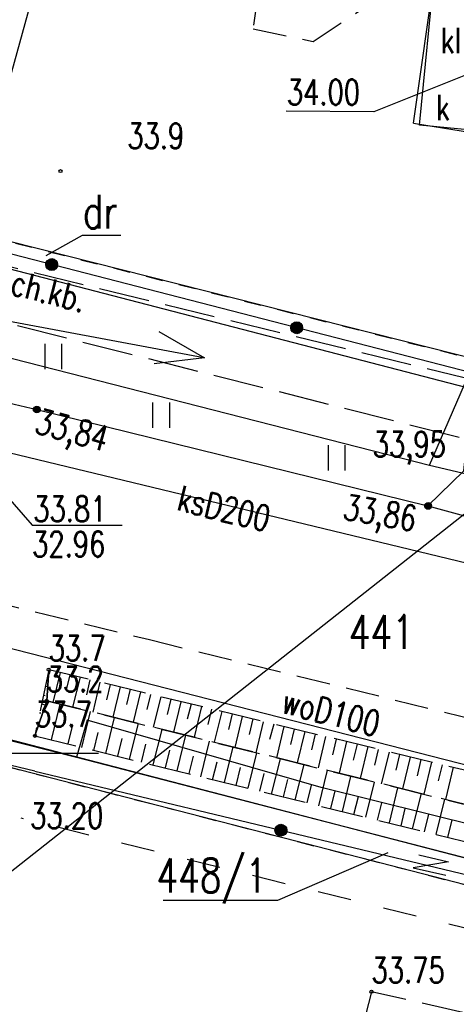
# Model space of a CAD drawing. Header units: millimetres. Extents: x 42484 to 45713, y 27065 to 28593.
# Tile 11 of 23: x 42592 to 42605, y 28447 to 28476. Entities that reach past the tile are written whole.
import ezdxf
from ezdxf.enums import TextEntityAlignment as Align

# ---------------------------------------------------------------- set-up
doc = ezdxf.new("R2010")
doc.units = ezdxf.units.MM
for name, pattern in [('1', [2, 1, -1]), ('2', [1, 0.5, -0.5]), ('423', [2, 1.5, -0.5]), ('424', [1.5, 1, -0.5]), ('9', [1.75, 1.25, -0.5]), ('901', [0])]:
    doc.linetypes.add(name, pattern=pattern)
for name, color, linetype in [('000_Inne__niezydentyfikowane_', 7, 'Continuous'), ('210-oznaczenie_konturu_uzytku_g', 7, 'Continuous'), ('211-numer_dzialki_ewidencyjnej', 7, 'Continuous'), ('218-kontur_uzytku_gruntowego', 7, 'Continuous'), ('219-dzialka_ewidencyjna', 7, 'Continuous'), ('brama', 7, 'Continuous'), ('chodnik', 7, 'Continuous'), ('chodnik-Atr17', 7, 'Continuous'), ('inny_obiekt_zagospodarowania_te', 7, 'Continuous'), ('jezdnia', 7, 'Continuous'), ('kraweznik', 7, 'Continuous'), ('obszar_utwardzony', 7, 'Continuous'), ('ogrodzenie_trwale', 7, 'Continuous'), ('opisy', 7, 'Continuous'), ('osadnik__szambo', 7, 'Continuous'), ('osadnik__szambo-Atr17', 7, 'Continuous'), ('pikieta_naturalna', 7, 'Continuous'), ('pikieta_naturalna-Atr2', 7, 'Continuous'), ('pikieta_sztuczna', 7, 'Continuous'), ('pikieta_sztuczna-Atr2', 7, 'Continuous'), ('przewod_elektroenergetyczny_nis', 7, 'Continuous'), ('przewod_gazowy', 7, 'Continuous'), ('przewod_kanalizacyjny', 7, 'Continuous'), ('przewod_kanalizacyjny-Atr1', 7, 'Continuous'), ('przewod_telekomunikacyjny_podzi', 7, 'Continuous'), ('przewod_wodociagowy', 7, 'Continuous'), ('przewod_wodociagowy-Atr1', 7, 'Continuous'), ('rzedna-Atr2', 7, 'Continuous'), ('rzedna-Atr3', 7, 'Continuous'), ('skarpa_nieumocniona', 7, 'Continuous'), ('trawnik', 7, 'Continuous'), ('wlaz_do_komory_lub_kanalu_-_okr', 7, 'Continuous')]:
    doc.layers.add(name, color=color, linetype=linetype)
doc.styles.add('STYL_ARIAL', font='simplex', dxfattribs={"width": 0.75, "oblique": 0.1})

# ---------------------------------------------------------------- blocks, each defined once
blk = doc.blocks.new('PW01')
at = {"color": 7}
blk.add_polyline3d([(0.045, 0, 0), (0.0318, -0.0318, 0), (0, -0.045, 0), (-0.0318, -0.0318, 0), (-0.045, 0, 0), (-0.0318, 0.0318, 0), (0, 0.045, 0), (0.0318, 0.0318, 0), (0.045, 0, 0)], dxfattribs=at)
blk = doc.blocks.new('801')
at = {"color": 0}
for radius in [0.1, 0.09, 0.08, 0.07, 0.06, 0.05, 0.04, 0.03, 0.02, 0.01]:
    blk.add_circle((0, 0), radius, dxfattribs=at)
blk = doc.blocks.new('TU04')
at = {"color": 7}
for points in [[(0, 0, 0), (0, 0.75, 0)], [(0.5, 0, 0), (0.5, 0.75, 0)]]:
    blk.add_polyline3d(points, dxfattribs=at)

msp = doc.modelspace()

# ---------------------------------------------------------------- linework, layer by layer
msp.add_line((42588.554, 28448.191), (42607.539, 28463.15))
at = {"layer": '000_Inne__niezydentyfikowane_', "color": 7}
for points in [[(42592.991, 28456.736, 0), (42592.961, 28456.616, 0)], [(42593.291, 28456.666, 0), (42593.071, 28455.776, 0)], [(42593.581, 28456.596, 0), (42593.471, 28456.146, 0)], [(42593.881, 28456.526, 0), (42593.661, 28455.636, 0)], [(42592.851, 28456.256, 0), (42592.921, 28456.246, 0)], [(42594.171, 28456.446, 0), (42594.071, 28456.006, 0)], [(42594.471, 28456.376, 0), (42594.261, 28455.486, 0)], [(42594.771, 28456.306, 0), (42594.661, 28455.856, 0)], [(42595.071, 28456.236, 0), (42594.851, 28455.336, 0)], [(42592.791, 28455.996, 0), (42592.851, 28455.986, 0)], [(42595.371, 28456.166, 0), (42595.261, 28455.716, 0)], [(42595.671, 28456.086, 0), (42595.451, 28455.196, 0)], [(42595.971, 28456.016, 0), (42595.861, 28455.566, 0)], [(42596.271, 28455.946, 0), (42596.051, 28455.046, 0)], [(42592.741, 28455.736, 0), (42592.851, 28455.706, 0)], [(42593.031, 28454.666, 0), (42593.291, 28455.726, 0)], [(42596.571, 28455.876, 0), (42596.461, 28455.416, 0)], [(42596.871, 28455.796, 0), (42596.651, 28454.896, 0)], [(42597.171, 28455.726, 0), (42597.061, 28455.276, 0)], [(42597.481, 28455.656, 0), (42597.261, 28454.746, 0)], [(42592.681, 28455.466, 0), (42592.721, 28455.466, 0)], [(42593.931, 28454.446, 0), (42594.191, 28455.506, 0)], [(42594.641, 28454.266, 0), (42594.901, 28455.326, 0)], [(42597.781, 28455.576, 0), (42597.671, 28455.126, 0)], [(42598.081, 28455.506, 0), (42597.861, 28454.596, 0)], [(42598.391, 28455.436, 0), (42598.281, 28454.976, 0)], [(42598.691, 28455.356, 0), (42598.471, 28454.446, 0)], [(42592.631, 28455.206, 0), (42592.681, 28455.196, 0)], [(42593.531, 28454.546, 0), (42593.661, 28455.076, 0)], [(42595.351, 28454.096, 0), (42595.611, 28455.156, 0)], [(42599.001, 28455.286, 0), (42598.891, 28454.826, 0)], [(42599.311, 28455.206, 0), (42599.091, 28454.286, 0)], [(42599.621, 28455.136, 0), (42599.501, 28454.676, 0)], [(42599.921, 28455.066, 0), (42599.701, 28454.136, 0)], [(42592.571, 28454.946, 0), (42592.581, 28454.946, 0)], [(42594.291, 28454.356, 0), (42594.421, 28454.886, 0)], [(42596.051, 28453.926, 0), (42596.311, 28454.976, 0)], [(42596.761, 28453.746, 0), (42597.021, 28454.806, 0)], [(42600.231, 28454.986, 0), (42600.121, 28454.526, 0)], [(42600.541, 28454.916, 0), (42600.321, 28453.986, 0)], [(42600.851, 28454.836, 0), (42600.741, 28454.376, 0)], [(42601.161, 28454.766, 0), (42600.941, 28453.836, 0)], [(42595.001, 28454.186, 0), (42595.131, 28454.706, 0)], [(42595.701, 28454.006, 0), (42595.831, 28454.536, 0)], [(42597.461, 28453.576, 0), (42597.721, 28454.626, 0)], [(42598.161, 28453.406, 0), (42598.421, 28454.456, 0)], [(42601.471, 28454.686, 0), (42601.361, 28454.226, 0)], [(42601.781, 28454.616, 0), (42601.561, 28453.676, 0)], [(42602.101, 28454.536, 0), (42601.981, 28454.066, 0)], [(42602.411, 28454.466, 0), (42602.181, 28453.526, 0)], [(42596.411, 28453.836, 0), (42596.541, 28454.366, 0)], [(42597.111, 28453.666, 0), (42597.241, 28454.186, 0)], [(42598.861, 28453.236, 0), (42599.121, 28454.286, 0)], [(42602.721, 28454.386, 0), (42602.611, 28453.916, 0)], [(42603.041, 28454.306, 0), (42602.811, 28453.366, 0)], [(42603.351, 28454.236, 0), (42603.241, 28453.766, 0)], [(42603.671, 28454.156, 0), (42603.441, 28453.216, 0)], [(42597.811, 28453.486, 0), (42597.941, 28454.016, 0)], [(42599.561, 28453.056, 0), (42599.821, 28454.106, 0)], [(42600.261, 28452.886, 0), (42600.521, 28453.936, 0)], [(42603.981, 28454.086, 0), (42603.871, 28453.606, 0)], [(42604.301, 28454.006, 0), (42604.071, 28453.056, 0)], [(42604.621, 28453.926, 0), (42604.501, 28453.456, 0)], [(42604.941, 28453.856, 0), (42604.711, 28452.896, 0)], [(42598.511, 28453.316, 0), (42598.641, 28453.846, 0)], [(42599.211, 28453.146, 0), (42599.341, 28453.666, 0)], [(42600.961, 28452.716, 0), (42601.221, 28453.766, 0)], [(42601.661, 28452.546, 0), (42601.911, 28453.586, 0)], [(42599.911, 28452.976, 0), (42600.041, 28453.496, 0)], [(42600.611, 28452.806, 0), (42600.741, 28453.326, 0)], [(42602.351, 28452.376, 0), (42602.611, 28453.416, 0)], [(42601.311, 28452.636, 0), (42601.441, 28453.156, 0)], [(42602.001, 28452.456, 0), (42602.131, 28452.986, 0)], [(42603.051, 28452.206, 0), (42603.301, 28453.246, 0)], [(42603.741, 28452.036, 0), (42604.001, 28453.076, 0)], [(42602.701, 28452.286, 0), (42602.831, 28452.806, 0)], [(42604.441, 28451.866, 0), (42604.691, 28452.906, 0)], [(42603.401, 28452.116, 0), (42603.521, 28452.636, 0)], [(42604.091, 28451.946, 0), (42604.221, 28452.466, 0)], [(42604.781, 28451.776, 0), (42604.911, 28452.296, 0)]]:
    msp.add_polyline3d(points, dxfattribs=at)
at = {"layer": '210-oznaczenie_konturu_uzytku_g', "color": 3}
msp.add_polyline3d([(42595.086, 28469.612, 0), (42593.942, 28469.612, 0), (42592.869, 28469.005, 0)], dxfattribs=at)
at = {"layer": '211-numer_dzialki_ewidencyjnej', "color": 7}
for points in [[(42596.34, 28449.923, 0), (42599.749, 28449.923, 0), (42603.012, 28451.335, 0)], [(42603.923, 28451.257, 0), (42604.8, 28451.052, 0), (42603.756, 28450.875, 0), (42604.721, 28450.658, 0)]]:
    msp.add_polyline3d(points, dxfattribs=at)
at = {"layer": '218-kontur_uzytku_gruntowego', "color": 3, "linetype": '2'}
for points in [[(42579.361, 28472.566, 0), (42606.711, 28465.656, 0)], [(42625.031, 28445.286, 0), (42588.351, 28454.736, 0)]]:
    msp.add_polyline3d(points, dxfattribs=at)
at = {"layer": '219-dzialka_ewidencyjna', "color": 7}
for points in [[(42606.711, 28465.656, 0), (42579.361, 28472.566, 0)], [(42606.611, 28464.766, 0), (42579.241, 28471.866, 0)], [(42625.401, 28445.936, 0), (42588.541, 28455.516, 0)], [(42625.031, 28445.286, 0), (42588.351, 28454.736, 0)]]:
    msp.add_polyline3d(points, dxfattribs=at)
at = {"layer": 'brama', "color": 7}
msp.add_polyline3d([(42592.541, 28453.736, 0), (42588.321, 28454.746, 0)], dxfattribs=at)
at = {"layer": 'chodnik', "color": 7, "linetype": '423'}
for points in [[(42567.851, 28474.586, 0), (42567.401, 28473.126, 0), (42582.331, 28469.386, 0), (42605.354, 28463.577, 0), (42605.633, 28465.303, 0), (42582.671, 28470.906, 0), (42567.851, 28474.586, 0)], [(42601.211, 28442.076, 0), (42602.321, 28441.866, 0), (42603.481, 28446.356, 0), (42616.911, 28442.896, 0), (42617.191, 28443.876, 0), (42602.521, 28447.206, 0), (42601.211, 28442.076, 0)]]:
    msp.add_polyline3d(points, dxfattribs=at)
at = {"layer": 'inny_obiekt_zagospodarowania_te', "color": 7, "linetype": '1'}
msp.add_polyline3d([(42623.261, 28444.636, 0), (42592.131, 28452.346, 0)], dxfattribs=at)
at = {"layer": 'jezdnia', "color": 7, "linetype": '424'}
for points in [[(42563.411, 28465.586, 0), (42595.941, 28457.636, 0)], [(42595.941, 28457.636, 0), (42622.251, 28451.176, 0)]]:
    msp.add_polyline3d(points, dxfattribs=at)
at = {"layer": 'kraweznik', "color": 7}
for points in [[(42549.751, 28475.086, 0), (42561.611, 28471.966, 0), (42567.271, 28470.596, 0), (42567.451, 28470.556, 0), (42587.381, 28465.676, 0), (42592.597, 28464.455, 0), (42604.189, 28461.599, 0), (42605.257, 28462.636, 0), (42605.354, 28463.577, 0), (42605.633, 28465.303, 0), (42609.801, 28464.087, 0)], [(42604.189, 28461.599, 0), (42610.309, 28459.934, 0)]]:
    msp.add_polyline3d(points, dxfattribs=at)
at = {"layer": 'obszar_utwardzony', "color": 7, "linetype": '424'}
msp.add_polyline3d([(42597.461, 28480.913, 0), (42597.169, 28479.528, 0), (42597.041, 28478.919, 0), (42599.381, 28478.309, 0), (42599.011, 28475.729, 0), (42600.791, 28475.359, 0), (42602.291, 28476.349, 0), (42603.351, 28477.689, 0), (42604.421, 28477.521, 0)], dxfattribs=at)
at = {"layer": 'ogrodzenie_trwale', "color": 7, "linetype": '901'}
for points in [[(42603.764, 28472.931, 0), (42606.346, 28472.524, 0), (42605.484, 28465.54, 0), (42579.811, 28472.156, 0), (42582.001, 28481.356, 0), (42603.351, 28477.736, 0)], [(42603.764, 28472.931, 0), (42604.421, 28477.521, 0)], [(42592.541, 28453.736, 0), (42610.511, 28449.436, 0), (42624.941, 28445.686, 0), (42624.321, 28443.036, 0), (42623.861, 28442.836, 0)]]:
    msp.add_polyline3d(points, dxfattribs=at)
at = {"layer": 'ogrodzenie_trwale', "color": 7}
for centre, radius in [((42593.041, 28468.747), 0.175), ((42593.041, 28468.747), 0.158), ((42593.041, 28468.747), 0.14), ((42593.041, 28468.747), 0.122), ((42593.041, 28468.747), 0.105), ((42593.041, 28468.747), 0.0875), ((42593.041, 28468.747), 0.07), ((42593.041, 28468.747), 0.0525), ((42593.041, 28468.747), 0.035), ((42600.304, 28466.875), 0.175), ((42600.304, 28466.875), 0.158), ((42600.304, 28466.875), 0.14), ((42600.304, 28466.875), 0.122), ((42600.304, 28466.875), 0.105), ((42600.304, 28466.875), 0.0875), ((42600.304, 28466.875), 0.07), ((42600.304, 28466.875), 0.0525), ((42600.304, 28466.875), 0.035), ((42599.835, 28451.991), 0.175), ((42599.835, 28451.991), 0.158), ((42599.835, 28451.991), 0.14), ((42599.835, 28451.991), 0.122), ((42599.835, 28451.991), 0.105), ((42599.835, 28451.991), 0.0875), ((42599.835, 28451.991), 0.07), ((42599.835, 28451.991), 0.0525), ((42599.835, 28451.991), 0.035)]:
    msp.add_circle(centre, radius, dxfattribs=at)
at = {"layer": 'opisy', "color": 7}
msp.add_polyline3d([(42589.431, 28454.276, 0), (42594.431, 28454.276, 0)], dxfattribs=at)
at = {"layer": 'osadnik__szambo', "color": 34}
msp.add_polyline3d([(42604.411, 28477.606, 0), (42607.081, 28477.346, 0), (42606.611, 28472.616, 0), (42603.941, 28472.876, 0), (42604.411, 28477.606, 0)], dxfattribs=at)
at = {"layer": 'przewod_elektroenergetyczny_nis', "color": 1}
for points in [[(42582.85, 28468.787, 0), (42587.762, 28467.825, 0), (42597.546, 28465.996, 0)], [(42596.217, 28466.763, 0), (42597.567, 28465.989, 0), (42596.073, 28465.809, 0)]]:
    msp.add_polyline3d(points, dxfattribs=at)
at = {"layer": 'przewod_gazowy', "color": 40}
for points in [[(42535.931, 28462.166, 0), (42536.991, 28465.616, 0), (42538.401, 28467.936, 0), (42541.471, 28468.166, 0), (42587.481, 28455.746, 0), (42593.771, 28454.156, 0)], [(42661.731, 28437.916, 0), (42656.261, 28439.466, 0), (42619.841, 28448.586, 0), (42601.031, 28453.256, 0), (42594.091, 28455.246, 0), (42593.771, 28454.156, 0)], [(42593.771, 28454.156, 0), (42629.031, 28445.036, 0), (42660.191, 28437.356, 0), (42663.121, 28446.476, 0), (42698.091, 28438.416, 0), (42701.579, 28437.9, 0)]]:
    msp.add_polyline3d(points, dxfattribs=at)
at = {"layer": 'przewod_kanalizacyjny', "color": 34}
msp.add_polyline3d([(42531.861, 28478.686, 0), (42559.461, 28471.436, 0), (42589.791, 28463.656, 0), (42606.761, 28459.566, 0), (42629.271, 28453.846, 0)], dxfattribs=at)
at = {"layer": 'przewod_telekomunikacyjny_podzi', "color": 30}
for points in [[(42533.361, 28484.626, 0), (42535.531, 28482.566, 0), (42539.781, 28479.186, 0), (42573.521, 28470.656, 0), (42604.241, 28462.806, 0), (42625.921, 28457.706, 0), (42634.371, 28455.326, 0)], [(42604.241, 28462.806, 0), (42605.501, 28465.716, 0), (42608.021, 28483.396, 0), (42607.758, 28483.429, 0)]]:
    msp.add_polyline3d(points, dxfattribs=at)
at = {"layer": 'przewod_wodociagowy', "color": 5}
for points in [[(42587.441, 28458.486, 0), (42593.787, 28481.451, 0)], [(42663.781, 28439.396, 0), (42645.691, 28443.546, 0), (42636.561, 28445.926, 0), (42635.121, 28446.296, 0), (42587.441, 28458.486, 0), (42579.011, 28460.806, 0), (42544.421, 28469.676, 0), (42533.641, 28472.506, 0), (42532.881, 28472.636, 0)]]:
    msp.add_polyline3d(points, dxfattribs=at)
at = {"layer": 'rzedna-Atr2', "color": 7}
for points in [[(42605.601, 28474.476, 0), (42602.587, 28473.272, 0), (42599.996, 28473.289, 0)], [(42589.581, 28464.316, 0), (42592.459, 28461.026, 0), (42595.134, 28461.026, 0)]]:
    msp.add_polyline3d(points, dxfattribs=at)
at = {"layer": 'skarpa_nieumocniona', "color": 7, "linetype": '9'}
for points in [[(42592.541, 28454.786, 0), (42592.891, 28455.826, 0), (42592.951, 28456.746, 0), (42592.541, 28454.786, 0)], [(42592.541, 28454.786, 0), (42592.891, 28455.826, 0), (42592.951, 28456.746, 0), (42592.541, 28454.786, 0)], [(42592.951, 28456.746, 0), (42592.891, 28455.826, 0), (42610.891, 28451.366, 0), (42624.941, 28447.926, 0), (42625.271, 28448.886, 0), (42611.131, 28452.356, 0), (42592.951, 28456.746, 0)], [(42592.951, 28456.746, 0), (42592.891, 28455.826, 0), (42610.891, 28451.366, 0), (42624.941, 28447.926, 0), (42625.271, 28448.886, 0), (42611.131, 28452.356, 0), (42592.951, 28456.746, 0)], [(42624.941, 28447.926, 0), (42610.891, 28451.366, 0), (42592.891, 28455.826, 0), (42592.541, 28454.786, 0), (42610.691, 28450.326, 0), (42624.921, 28446.986, 0), (42624.941, 28447.926, 0)], [(42624.941, 28447.926, 0), (42610.891, 28451.366, 0), (42592.891, 28455.826, 0), (42592.541, 28454.786, 0), (42610.691, 28450.326, 0), (42624.921, 28446.986, 0), (42624.941, 28447.926, 0)]]:
    msp.add_polyline3d(points, dxfattribs=at)

# ---------------------------------------------------------------- block references
at = {"layer": 'ogrodzenie_trwale', "color": 7}
msp.add_blockref('801', (42604.199, 28461.598, 33.862), dxfattribs=at)
at = {"layer": 'pikieta_naturalna', "color": 7}
for p in [(42593.301, 28471.516), (42592.951, 28456.746), (42592.891, 28455.826), (42592.541, 28454.786)]:
    msp.add_blockref('PW01', p, dxfattribs=at)
at = {"layer": 'pikieta_sztuczna', "color": 7}
msp.add_blockref('PW01', (42602.521, 28447.206), dxfattribs=at)
at = {"layer": 'pikieta_sztuczna-Atr2', "color": 7}
msp.add_blockref('801', (42592.597, 28464.455, 33.935), dxfattribs=at)
at = {"layer": 'trawnik', "color": 7}
for p in [(42592.845, 28465.649), (42596.038, 28463.913), (42601.245, 28462.649)]:
    msp.add_blockref('TU04', p, dxfattribs=at)

# ---------------------------------------------------------------- texts
at = {"layer": '210-oznaczenie_konturu_uzytku_g', "color": 3, "style": 'STYL_ARIAL', "width": 0.75}
msp.add_text('dr', height=1, dxfattribs=at).set_placement((42593.962, 28469.515), align=Align.BOTTOM_LEFT)
at = {"layer": '211-numer_dzialki_ewidencyjnej', "color": 7, "style": 'STYL_ARIAL', "width": 0.75}
msp.add_text('441', height=1, dxfattribs=at).set_placement((42601.85, 28458.364), align=Align.TOP_LEFT)
msp.add_text('448/1', height=1, dxfattribs=at).set_placement((42596.147, 28449.85), align=Align.BOTTOM_LEFT)
at = {"layer": 'chodnik-Atr17', "color": 7, "style": 'STYL_ARIAL', "width": 0.75}
msp.add_text('ch.kb.', height=0.75, rotation=345.835, dxfattribs=at).set_placement((42591.721, 28467.657), align=Align.BOTTOM_LEFT)
at = {"layer": 'ogrodzenie_trwale', "color": 7, "style": 'STYL_ARIAL', "width": 0.75}
msp.add_text('33,95', height=0.75, dxfattribs=at).set_placement((42602.557, 28463.804), align=Align.TOP_LEFT)
msp.add_text('33,86', height=0.75, rotation=350.1004, dxfattribs=at).set_placement((42601.776, 28461.951), align=Align.TOP_LEFT)
at = {"layer": 'osadnik__szambo-Atr17', "color": 34, "style": 'STYL_ARIAL', "width": 0.75}
msp.add_text('kl', height=0.75, dxfattribs=at).set_placement((42604.574, 28474.787), align=Align.BOTTOM_LEFT)
at = {"layer": 'pikieta_naturalna-Atr2', "color": 7, "style": 'STYL_ARIAL', "width": 0.75}
for s, p in [('33.9', (42595.281, 28471.958)), ('33.7', (42592.951, 28456.788)), ('33.2', (42592.891, 28455.868)), ('33.7', (42592.541, 28454.828))]:
    msp.add_text(s, height=0.75, dxfattribs=at).set_placement(p, align=Align.BOTTOM_LEFT)
at = {"layer": 'pikieta_sztuczna-Atr2', "color": 7, "style": 'STYL_ARIAL', "width": 0.75}
msp.add_text('33,84', height=0.75, rotation=344.7956, dxfattribs=at).set_placement((42592.697, 28464.496), align=Align.TOP_LEFT)
for s, p in [('33.20', (42592.401, 28451.818)), ('33.75', (42602.521, 28447.248))]:
    msp.add_text(s, height=0.75, dxfattribs=at).set_placement(p, align=Align.BOTTOM_LEFT)
at = {"layer": 'przewod_kanalizacyjny-Atr1', "color": 34, "style": 'STYL_ARIAL', "width": 0.75}
msp.add_text('ksD200', height=0.75, rotation=346.449, dxfattribs=at).set_placement((42596.804, 28461.846), align=Align.MIDDLE_LEFT)
at = {"layer": 'przewod_wodociagowy-Atr1', "color": 5, "style": 'STYL_ARIAL', "width": 0.75}
msp.add_text('woD100', height=0.75, rotation=345.658, dxfattribs=at).set_placement((42599.9, 28455.848), align=Align.MIDDLE_LEFT)
at = {"layer": 'rzedna-Atr2', "color": 34, "style": 'STYL_ARIAL', "width": 0.75}
for s, p in [('34.00', (42600.012, 28473.254)), ('33.81', (42592.493, 28460.907))]:
    msp.add_text(s, height=0.75, dxfattribs=at).set_placement(p, align=Align.BOTTOM_LEFT)
at = {"layer": 'rzedna-Atr3', "color": 34, "style": 'STYL_ARIAL', "width": 0.75}
msp.add_text('32.96', height=0.75, dxfattribs=at).set_placement((42592.459, 28459.867), align=Align.BOTTOM_LEFT)
at = {"layer": 'wlaz_do_komory_lub_kanalu_-_okr', "color": 7, "style": 'STYL_ARIAL', "width": 0.75}
msp.add_text('k', height=0.75, dxfattribs=at).set_placement((42604.431, 28473.404), align=Align.MIDDLE_LEFT)

doc.saveas('drawing.dxf')
